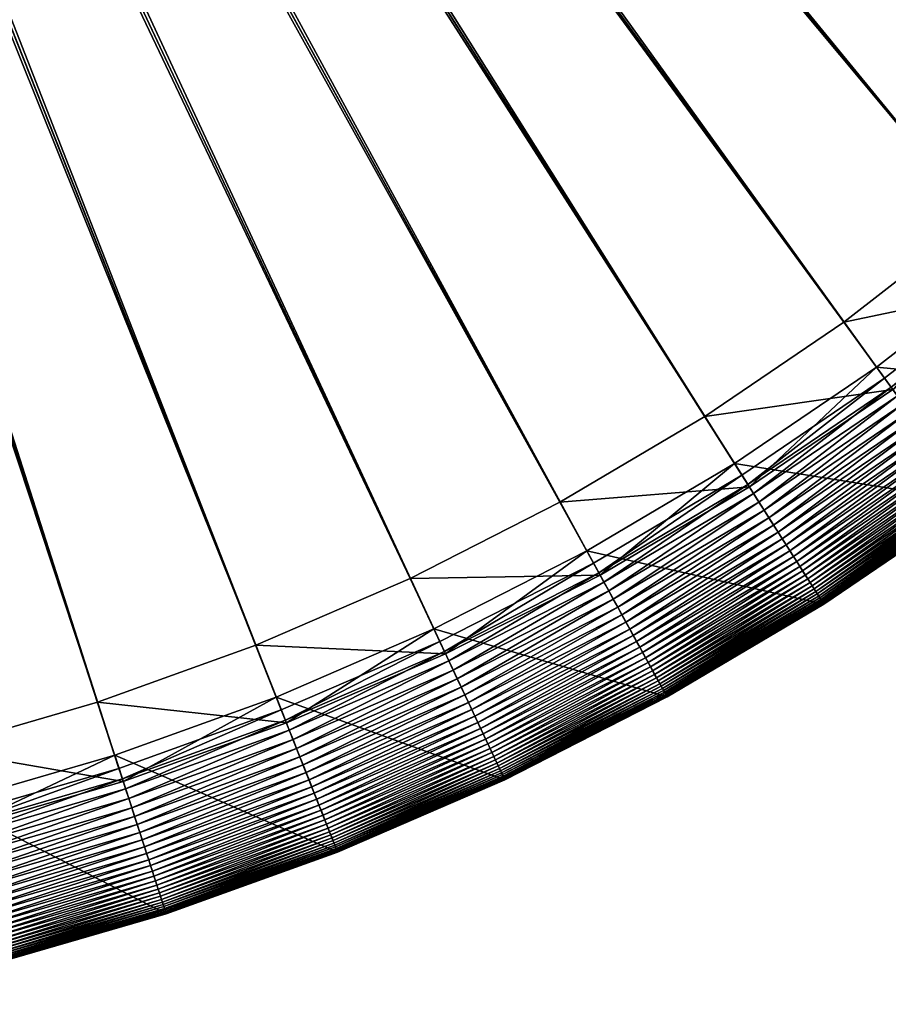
# Model space of a CAD drawing. Header units: millimetres. Extents: x -6 to 6, y -6 to 6.
# Tile 43 of 256: x 1.6 to 3.4, y -5.9 to -3.9. Entities that reach past the tile are written whole.
import ezdxf

# ---------------------------------------------------------------- set-up
doc = ezdxf.new("R2010")
doc.units = ezdxf.units.MM
doc.layers.get('0').update_dxf_attribs({"true_color": 0x5890e1})

msp = doc.modelspace()

# ---------------------------------------------------------------- meshes
at = {"color": 206, "true_color": 0x6c0888}
mesh = msp.add_polyface(dxfattribs=at)
corners = [(0.0961, -0.3743, 34.1561), (1.7134, -5.2733, 34.1273), (0.1194, -0.3675, 34.1561), (1.7579, -5.4102, 33.4988), (0.1194, -0.3675, 33.4988), (0.1423, -0.3593, 33.4988), (2.0411, -5.1553, 34.1273), (0.1423, -0.3593, 34.1561), (2.0941, -5.2891, 33.4988), (0.1645, -0.3497, 33.4988), (2.3608, -5.017, 34.1273), (0.1645, -0.3497, 34.1561), (2.4221, -5.1472, 33.4988), (0.1862, -0.3386, 33.4988), (2.6712, -4.8589, 34.1273), (0.1862, -0.3386, 34.1561), (2.7405, -4.985, 33.4988), (0.2071, -0.3263, 33.4988), (2.971, -4.6816, 34.1273), (0.2071, -0.3263, 34.1561), (3.0481, -4.803, 33.4988), (0.2271, -0.3126, 33.4988), (3.2591, -4.4858, 34.1273), (0.2271, -0.3126, 34.1561), (3.3437, -4.6022, 33.4988), (0.2463, -0.2978, 33.4988), (3.5343, -4.2723, 34.1273), (0.2463, -0.2978, 34.1561), (3.626, -4.3831, 33.4988), (0.2645, -0.2817, 33.4988), (3.7956, -4.0419, 34.1273), (0.2645, -0.2817, 34.1561), (3.8941, -4.1468, 33.4988), (0.2817, -0.2645, 33.4988), (4.0419, -3.7956, 34.1273), (0.2817, -0.2645, 34.1561), (4.1468, -3.8941, 33.4988), (0.2978, -0.2463, 33.4988), (4.2723, -3.5343, 34.1273), (0.2978, -0.2463, 34.1561), (4.3831, -3.626, 33.4988), (0.3126, -0.2271, 33.4988), (4.4858, -3.2591, 34.1273), (0.3126, -0.2271, 34.1561), (4.6022, -3.3437, 33.4988), (0.3263, -0.2071, 33.4988), (4.803, -3.0481, 33.4988), (4.6816, -2.971, 34.1273), (0.3263, -0.2071, 34.1561), (0.3386, -0.1862, 33.4988), (4.985, -2.7405, 33.4988), (4.8589, -2.6712, 34.1273), (0.3386, -0.1862, 34.1561), (0.3497, -0.1645, 33.4988), (5.1472, -2.4221, 33.4988), (5.017, -2.3608, 34.1273), (0.3497, -0.1645, 34.1561), (0.3593, -0.1423, 33.4988), (5.2891, -2.0941, 33.4988), (5.1553, -2.0411, 34.1273), (0.3593, -0.1423, 34.1561), (0.3675, -0.1194, 33.4988), (5.4102, -1.7579, 33.4988), (5.2733, -1.7134, 34.1273), (0.3675, -0.1194, 34.1561), (0.3743, -0.0961, 33.4988), (5.5099, -1.4147, 33.4988), (5.3705, -1.3789, 34.1273), (0.3743, -0.0961, 34.1561), (0.3796, -0.0724, 33.4988), (5.5878, -1.0659, 33.4988), (5.4465, -1.039, 34.1273), (0.3796, -0.0724, 34.1561), (0.3834, -0.0484, 33.4988), (5.6437, -0.713, 33.4988), (5.501, -0.6949, 34.1273), (0.3834, -0.0484, 34.1561), (0.3857, -0.0243, 33.4988), (5.5338, -0.3482, 34.1273), (0.3857, -0.0243, 34.1561), (5.6774, -0.3572, 33.4988), (0.3864, 0, 33.4988), (5.5447, 0, 34.1273), (0.3864, 0, 34.1561)]
mesh.append_faces([[corners[k] for k in face] for face in [(0, 1, 2), (2, 6, 7), (7, 10, 11), (11, 14, 15), (15, 18, 19), (19, 22, 23), (23, 26, 27), (27, 30, 31), (31, 34, 35), (35, 38, 39), (39, 42, 43), (44, 45, 46), (43, 47, 48), (46, 49, 50), (48, 51, 52), (50, 53, 54), (52, 55, 56), (54, 57, 58), (56, 59, 60), (58, 61, 62), (60, 63, 64), (62, 65, 66), (64, 67, 68), (66, 69, 70), (68, 71, 72), (70, 73, 74), (72, 75, 76), (76, 78, 79), (79, 82, 83)]], dxfattribs={"vtx0": -1, "color": 206})
mesh.append_faces([[corners[k] for k in face] for face in [(3, 4, 5), (8, 5, 9), (12, 9, 13), (16, 13, 17), (20, 17, 21), (24, 21, 25), (28, 25, 29), (32, 29, 33), (36, 33, 37), (40, 37, 41), (39, 38, 42), (44, 41, 45), (43, 42, 47), (46, 45, 49), (48, 47, 51), (50, 49, 53), (52, 51, 55), (54, 53, 57), (56, 55, 59), (58, 57, 61), (60, 59, 63), (62, 61, 65), (64, 63, 67), (66, 65, 69), (68, 67, 71), (70, 69, 73), (72, 71, 75), (74, 73, 77), (76, 75, 78), (80, 77, 81), (79, 78, 82)]], dxfattribs={"vtx2": -1, "color": 206})
mesh = msp.add_polyface(dxfattribs=at)
corners = [(0, -5.6886, 33.4988), (0.0243, -0.3857, 33.4988), (0.3572, -5.6774, 33.4988), (0, -0.3864, 34.1561), (0, -5.5447, 34.1273), (0.3482, -5.5338, 34.1273), (0.0484, -0.3834, 33.4988), (0.713, -5.6437, 33.4988), (0.0243, -0.3857, 34.1561), (0.6949, -5.501, 34.1273), (0.0724, -0.3796, 33.4988), (1.0659, -5.5878, 33.4988), (0.0484, -0.3834, 34.1561), (1.039, -5.4465, 34.1273), (0.0961, -0.3743, 33.4988), (1.4147, -5.5099, 33.4988), (0.0724, -0.3796, 34.1561), (1.3789, -5.3705, 34.1273), (0.1194, -0.3675, 33.4988), (1.7579, -5.4102, 33.4988), (0.0961, -0.3743, 34.1561), (1.7134, -5.2733, 34.1273), (0.1423, -0.3593, 33.4988), (2.0941, -5.2891, 33.4988), (0.1194, -0.3675, 34.1561), (2.0411, -5.1553, 34.1273), (0.1645, -0.3497, 33.4988), (2.4221, -5.1472, 33.4988), (0.1423, -0.3593, 34.1561), (2.3608, -5.017, 34.1273), (0.1862, -0.3386, 33.4988), (2.7405, -4.985, 33.4988), (0.1645, -0.3497, 34.1561), (2.6712, -4.8589, 34.1273), (0.2071, -0.3263, 33.4988), (3.0481, -4.803, 33.4988), (0.1862, -0.3386, 34.1561), (2.971, -4.6816, 34.1273), (3.0833, -4.8585, 33.5034), (3.37, -4.6384, 33.5009), (3.3823, -4.6553, 33.5034), (3.0721, -4.8408, 33.5009), (3.3571, -4.6207, 33.4993), (3.0604, -4.8224, 33.4993), (3.3437, -4.6022, 33.4988), (0.2271, -0.3126, 33.4988), (0.2071, -0.3263, 34.1561), (3.2591, -4.4858, 34.1273), (3.0635, -4.8273, 34.559), (3.3606, -4.6254, 34.559), (3.3268, -4.5789, 35.8425), (3.4816, -4.792, 33.5862), (3.4751, -4.7831, 33.5751), (3.7686, -4.5554, 33.5751), (3.4681, -4.7734, 33.5647), (3.761, -4.5463, 33.5647), (3.4606, -4.7632, 33.5548), (3.7529, -4.5365, 33.5548), (3.4527, -4.7522, 33.5457), (3.7443, -4.526, 33.5457), (3.4442, -4.7406, 33.5372), (3.7351, -4.5149, 33.5372), (3.4352, -4.7282, 33.5295), (3.7253, -4.5032, 33.5295), (3.4257, -4.7151, 33.5226), (3.715, -4.4907, 33.5226), (3.4157, -4.7013, 33.5165), (3.7042, -4.4776, 33.5165), (3.4051, -4.6867, 33.5112), (3.6927, -4.4637, 33.5112), (3.394, -4.6714, 33.5068), (3.6806, -4.4491, 33.5068), (3.6679, -4.4337, 33.5034), (3.6546, -4.4176, 33.5009), (3.6406, -4.4008, 33.4993), (3.626, -4.3831, 33.4988), (0.2463, -0.2978, 33.4988), (0.2271, -0.3126, 34.1561), (3.5343, -4.2723, 34.1273), (3.6444, -4.4053, 34.559), (3.6077, -4.361, 35.8425), (3.5297, -4.8582, 36.1041), (3.8278, -4.627, 36.1041), (0.2645, -0.2817, 33.4988), (3.8941, -4.1468, 33.4988), (0.2463, -0.2978, 34.1561), (3.7956, -4.0419, 34.1273), (0.2817, -0.2645, 33.4988), (4.1468, -3.8941, 33.4988), (0.2645, -0.2817, 34.1561), (4.0419, -3.7956, 34.1273), (0.2978, -0.2463, 33.4988), (4.3831, -3.626, 33.4988), (0.2817, -0.2645, 34.1561), (4.2723, -3.5343, 34.1273), (0.3126, -0.2271, 33.4988), (4.6022, -3.3437, 33.4988)]
mesh.append_faces([[corners[k] for k in face] for face in [(0, 1, 2), (2, 6, 7), (7, 10, 11), (11, 14, 15), (15, 18, 19), (19, 22, 23), (23, 26, 27), (27, 30, 31), (31, 34, 35), (38, 39, 40), (41, 42, 39), (43, 44, 42), (35, 45, 44), (37, 49, 47), (48, 50, 49), (70, 72, 71), (40, 73, 72), (39, 74, 73), (42, 75, 74), (44, 76, 75), (47, 79, 78), (49, 80, 79), (50, 82, 80), (75, 83, 84), (84, 87, 88), (88, 91, 92), (92, 95, 96)]], dxfattribs={"vtx0": -1, "color": 206})
mesh.append_faces([[corners[k] for k in face] for face in [(3, 4, 5), (8, 5, 9), (12, 9, 13), (16, 13, 17), (20, 17, 21), (24, 21, 25), (28, 25, 29), (32, 29, 33), (36, 33, 37), (46, 37, 47), (37, 48, 49), (51, 52, 53), (52, 54, 55), (54, 56, 57), (56, 58, 59), (58, 60, 61), (60, 62, 63), (62, 64, 65), (64, 66, 67), (66, 68, 69), (68, 70, 71), (70, 40, 72), (40, 39, 73), (39, 42, 74), (42, 44, 75), (77, 47, 78), (47, 49, 79), (49, 50, 80), (50, 81, 82), (85, 78, 86), (89, 86, 90), (93, 90, 94)]], dxfattribs={"vtx2": -1, "color": 206})
mesh = msp.add_polyface(dxfattribs=at)
corners = [(3.2177, -5.0703, 36.1041), (3.2177, -5.0703, 33.8363), (3.5297, -4.8582, 33.8363), (3.5297, -4.8582, 36.1041), (3.2177, -5.0703, 33.8199), (3.5297, -4.8582, 33.8199), (3.2174, -5.0698, 33.8036), (3.5294, -4.8578, 33.8036), (3.2168, -5.0689, 33.7873), (3.5287, -4.8569, 33.7873), (3.2159, -5.0675, 33.7711), (3.5278, -4.8556, 33.7711), (3.2148, -5.0657, 33.7551), (3.5265, -4.8538, 33.7551), (3.2133, -5.0633, 33.7392), (3.5249, -4.8516, 33.7392), (3.2115, -5.0605, 33.7236), (3.5229, -4.8489, 33.7236), (3.2094, -5.0572, 33.7082), (3.5206, -4.8457, 33.7082), (3.2069, -5.0533, 33.6931), (3.5179, -4.8419, 33.6931), (3.2041, -5.0488, 33.6783), (3.5148, -4.8377, 33.6783), (3.2009, -5.0438, 33.6638), (3.5113, -4.8329, 33.6638), (3.1974, -5.0382, 33.6498), (3.5074, -4.8275, 33.6498), (3.1935, -5.0321, 33.6361), (3.5031, -4.8216, 33.6361), (3.4984, -4.8151, 33.6229), (3.1891, -5.0253, 33.6229), (3.4932, -4.808, 33.6101), (3.1845, -5.0179, 33.6101), (3.4877, -4.8003, 33.5979), (3.1794, -5.0099, 33.5979), (3.4816, -4.792, 33.5862), (3.1738, -5.0012, 33.5862), (3.4751, -4.7831, 33.5751), (3.1679, -4.9918, 33.5751), (3.4681, -4.7734, 33.5647), (3.1615, -4.9818, 33.5647), (3.4606, -4.7632, 33.5548), (3.1547, -4.9711, 33.5548), (3.4527, -4.7522, 33.5457), (3.1475, -4.9596, 33.5457), (3.4442, -4.7406, 33.5372), (3.1398, -4.9475, 33.5372), (3.4352, -4.7282, 33.5295), (3.1316, -4.9346, 33.5295), (3.4257, -4.7151, 33.5226), (3.1229, -4.9209, 33.5226), (3.4157, -4.7013, 33.5165), (3.1138, -4.9065, 33.5165), (3.4051, -4.6867, 33.5112), (3.1041, -4.8913, 33.5112), (3.394, -4.6714, 33.5068), (3.8278, -4.627, 33.8363), (3.8278, -4.627, 33.8199), (3.8274, -4.6266, 33.8036), (3.8268, -4.6257, 33.7873), (3.8257, -4.6245, 33.7711), (3.8243, -4.6228, 33.7551), (3.8226, -4.6207, 33.7392), (3.8204, -4.6181, 33.7236), (3.8179, -4.615, 33.7082), (3.815, -4.6115, 33.6931), (3.8116, -4.6074, 33.6783), (3.8078, -4.6029, 33.6638), (3.8036, -4.5978, 33.6498), (3.799, -4.5921, 33.6361), (3.7938, -4.586, 33.6229), (3.7883, -4.5792, 33.6101), (3.7822, -4.5719, 33.5979), (3.7756, -4.564, 33.5862)]
mesh.append_faces([[corners[k] for k in face] for face in [(0, 2, 3), (1, 5, 2), (4, 7, 5), (6, 9, 7), (8, 11, 9), (10, 13, 11), (12, 15, 13), (14, 17, 15), (16, 19, 17), (18, 21, 19), (20, 23, 21), (22, 25, 23), (24, 27, 25), (26, 29, 27), (28, 30, 29), (31, 32, 30), (33, 34, 32), (35, 36, 34), (37, 38, 36), (39, 40, 38), (41, 42, 40), (43, 44, 42), (45, 46, 44), (47, 48, 46), (49, 50, 48), (51, 52, 50), (53, 54, 52), (55, 56, 54)]], dxfattribs={"vtx0": -1, "color": 206})
mesh.append_faces([[corners[k] for k in face] for face in [(0, 1, 2), (1, 4, 5), (4, 6, 7), (6, 8, 9), (8, 10, 11), (10, 12, 13), (12, 14, 15), (14, 16, 17), (16, 18, 19), (18, 20, 21), (20, 22, 23), (22, 24, 25), (24, 26, 27), (26, 28, 29), (3, 2, 57), (2, 5, 58), (5, 7, 59), (7, 9, 60), (9, 11, 61), (11, 13, 62), (13, 15, 63), (15, 17, 64), (17, 19, 65), (19, 21, 66), (21, 23, 67), (23, 25, 68), (25, 27, 69), (27, 29, 70), (29, 30, 71), (30, 32, 72), (32, 34, 73), (34, 36, 74)]], dxfattribs={"vtx2": -1, "color": 206})
mesh = msp.add_polyface(dxfattribs=at)
corners = [(2.893, -5.2623, 36.1041), (2.893, -5.2623, 33.8363), (3.2177, -5.0703, 33.8363), (3.2177, -5.0703, 36.1041), (2.893, -5.2623, 33.8199), (3.2177, -5.0703, 33.8199), (2.8927, -5.2618, 33.8036), (3.2174, -5.0698, 33.8036), (2.8922, -5.2609, 33.7873), (3.2168, -5.0689, 33.7873), (2.8914, -5.2595, 33.7711), (3.2159, -5.0675, 33.7711), (2.8904, -5.2575, 33.7551), (3.2148, -5.0657, 33.7551), (2.889, -5.2551, 33.7392), (3.2133, -5.0633, 33.7392), (2.8874, -5.2522, 33.7236), (3.2115, -5.0605, 33.7236), (2.8855, -5.2487, 33.7082), (3.2094, -5.0572, 33.7082), (3.2069, -5.0533, 33.6931), (2.8833, -5.2447, 33.6931), (3.2041, -5.0488, 33.6783), (2.8807, -5.24, 33.6783), (3.2009, -5.0438, 33.6638), (2.8779, -5.2349, 33.6638), (3.1974, -5.0382, 33.6498), (2.8747, -5.2291, 33.6498), (3.1935, -5.0321, 33.6361), (2.8712, -5.2227, 33.6361), (3.1891, -5.0253, 33.6229), (2.8673, -5.2156, 33.6229), (3.1845, -5.0179, 33.6101), (2.8631, -5.2079, 33.6101), (3.1794, -5.0099, 33.5979), (2.8585, -5.1996, 33.5979), (3.1738, -5.0012, 33.5862), (2.8536, -5.1906, 33.5862), (3.1679, -4.9918, 33.5751), (2.8482, -5.1809, 33.5751), (3.1615, -4.9818, 33.5647), (2.8425, -5.1705, 33.5647), (3.1547, -4.9711, 33.5548), (2.8364, -5.1593, 33.5548), (3.1475, -4.9596, 33.5457), (2.8298, -5.1475, 33.5457), (3.1398, -4.9475, 33.5372), (2.8229, -5.1349, 33.5372), (3.1316, -4.9346, 33.5295), (2.8156, -5.1215, 33.5295), (3.1229, -4.9209, 33.5226), (2.8078, -5.1073, 33.5226), (3.1138, -4.9065, 33.5165), (2.7995, -5.0923, 33.5165), (3.1041, -4.8913, 33.5112), (2.7909, -5.0766, 33.5112), (3.094, -4.8753, 33.5068), (3.4984, -4.8151, 33.6229), (3.4932, -4.808, 33.6101), (3.4877, -4.8003, 33.5979), (3.4816, -4.792, 33.5862), (3.4751, -4.7831, 33.5751), (3.4681, -4.7734, 33.5647), (3.4606, -4.7632, 33.5548), (3.4527, -4.7522, 33.5457), (3.4442, -4.7406, 33.5372), (3.4352, -4.7282, 33.5295), (3.4257, -4.7151, 33.5226), (3.4157, -4.7013, 33.5165), (3.4051, -4.6867, 33.5112), (3.394, -4.6714, 33.5068), (3.0833, -4.8585, 33.5034), (3.3823, -4.6553, 33.5034), (3.0721, -4.8408, 33.5009), (3.37, -4.6384, 33.5009), (3.0604, -4.8224, 33.4993), (3.3571, -4.6207, 33.4993), (3.0481, -4.803, 33.4988), (3.3437, -4.6022, 33.4988), (3.0635, -4.8273, 34.559), (3.0327, -4.7787, 35.8425), (3.3268, -4.5789, 35.8425), (3.5297, -4.8582, 36.1041)]
mesh.append_faces([[corners[k] for k in face] for face in [(0, 2, 3), (1, 5, 2), (4, 7, 5), (6, 9, 7), (8, 11, 9), (10, 13, 11), (12, 15, 13), (14, 17, 15), (16, 19, 17), (18, 20, 19), (21, 22, 20), (23, 24, 22), (25, 26, 24), (27, 28, 26), (29, 30, 28), (31, 32, 30), (33, 34, 32), (35, 36, 34), (37, 38, 36), (39, 40, 38), (41, 42, 40), (43, 44, 42), (45, 46, 44), (47, 48, 46), (49, 50, 48), (51, 52, 50), (53, 54, 52), (55, 56, 54), (56, 72, 70), (80, 82, 81)]], dxfattribs={"vtx0": -1, "color": 206})
mesh.append_faces([[corners[k] for k in face] for face in [(0, 1, 2), (1, 4, 5), (4, 6, 7), (6, 8, 9), (8, 10, 11), (10, 12, 13), (12, 14, 15), (14, 16, 17), (16, 18, 19), (28, 30, 57), (30, 32, 58), (32, 34, 59), (34, 36, 60), (36, 38, 61), (38, 40, 62), (40, 42, 63), (42, 44, 64), (44, 46, 65), (46, 48, 66), (48, 50, 67), (50, 52, 68), (52, 54, 69), (54, 56, 70), (56, 71, 72), (71, 73, 74), (73, 75, 76), (75, 77, 78), (79, 80, 81), (80, 3, 82)]], dxfattribs={"vtx2": -1, "color": 206})
mesh = msp.add_polyface(dxfattribs=at)
corners = [(2.5569, -5.4336, 36.1041), (2.893, -5.2623, 33.8363), (2.893, -5.2623, 36.1041), (2.5569, -5.4336, 33.8363), (2.893, -5.2623, 33.8199), (2.5568, -5.4336, 33.8199), (2.8927, -5.2618, 33.8036), (2.5566, -5.4331, 33.8036), (2.8922, -5.2609, 33.7873), (2.5561, -5.4321, 33.7873), (2.8914, -5.2595, 33.7711), (2.5555, -5.4306, 33.7711), (2.8904, -5.2575, 33.7551), (2.5545, -5.4287, 33.7551), (2.889, -5.2551, 33.7392), (2.5534, -5.4262, 33.7392), (2.8874, -5.2522, 33.7236), (2.5519, -5.4231, 33.7236), (2.8855, -5.2487, 33.7082), (2.5502, -5.4195, 33.7082), (2.8833, -5.2447, 33.6931), (2.5483, -5.4153, 33.6931), (2.8807, -5.24, 33.6783), (2.546, -5.4106, 33.6783), (2.8779, -5.2349, 33.6638), (2.5435, -5.4052, 33.6638), (2.8747, -5.2291, 33.6498), (2.5407, -5.3993, 33.6498), (2.8712, -5.2227, 33.6361), (2.5376, -5.3926, 33.6361), (2.8673, -5.2156, 33.6229), (2.5342, -5.3854, 33.6229), (2.8631, -5.2079, 33.6101), (2.5304, -5.3774, 33.6101), (2.8585, -5.1996, 33.5979), (2.5264, -5.3688, 33.5979), (2.8536, -5.1906, 33.5862), (2.522, -5.3595, 33.5862), (2.8482, -5.1809, 33.5751), (2.5173, -5.3495, 33.5751), (2.8425, -5.1705, 33.5647), (2.5122, -5.3388, 33.5647), (2.8364, -5.1593, 33.5548), (2.5068, -5.3273, 33.5548), (2.8298, -5.1475, 33.5457), (2.5011, -5.315, 33.5457), (2.8229, -5.1349, 33.5372), (2.4949, -5.302, 33.5372), (2.8156, -5.1215, 33.5295), (2.4884, -5.2882, 33.5295), (2.8078, -5.1073, 33.5226), (2.4815, -5.2735, 33.5226), (2.7995, -5.0923, 33.5165), (3.2069, -5.0533, 33.6931), (3.2041, -5.0488, 33.6783), (3.2009, -5.0438, 33.6638), (3.1974, -5.0382, 33.6498), (3.1935, -5.0321, 33.6361), (3.1891, -5.0253, 33.6229), (3.1845, -5.0179, 33.6101), (3.1794, -5.0099, 33.5979), (3.1738, -5.0012, 33.5862), (3.1679, -4.9918, 33.5751), (3.1615, -4.9818, 33.5647), (3.1547, -4.9711, 33.5548), (3.1475, -4.9596, 33.5457), (3.1398, -4.9475, 33.5372), (3.1316, -4.9346, 33.5295), (3.1229, -4.9209, 33.5226), (3.1138, -4.9065, 33.5165), (2.7909, -5.0766, 33.5112), (3.1041, -4.8913, 33.5112), (2.7817, -5.06, 33.5068), (3.094, -4.8753, 33.5068), (2.7721, -5.0425, 33.5034), (3.0833, -4.8585, 33.5034), (2.7621, -5.0242, 33.5009), (3.0721, -4.8408, 33.5009), (2.7515, -5.005, 33.4993), (3.0604, -4.8224, 33.4993), (2.7405, -4.985, 33.4988), (3.0481, -4.803, 33.4988), (2.6712, -4.8589, 34.1273), (2.7544, -5.0102, 34.559), (3.0635, -4.8273, 34.559), (2.971, -4.6816, 34.1273), (2.7266, -4.9597, 35.8425), (3.0327, -4.7787, 35.8425), (3.2177, -5.0703, 36.1041)]
mesh.append_faces([[corners[k] for k in face] for face in [(0, 1, 2), (3, 4, 1), (5, 6, 4), (7, 8, 6), (9, 10, 8), (11, 12, 10), (13, 14, 12), (15, 16, 14), (17, 18, 16), (19, 20, 18), (21, 22, 20), (23, 24, 22), (25, 26, 24), (27, 28, 26), (29, 30, 28), (31, 32, 30), (33, 34, 32), (35, 36, 34), (37, 38, 36), (39, 40, 38), (41, 42, 40), (43, 44, 42), (45, 46, 44), (47, 48, 46), (49, 50, 48), (51, 52, 50), (72, 75, 73), (74, 77, 75), (76, 79, 77), (78, 81, 79), (82, 84, 85), (83, 87, 84), (86, 88, 87)]], dxfattribs={"vtx0": -1, "color": 206})
mesh.append_faces([[corners[k] for k in face] for face in [(18, 20, 53), (20, 22, 54), (22, 24, 55), (24, 26, 56), (26, 28, 57), (28, 30, 58), (30, 32, 59), (32, 34, 60), (34, 36, 61), (36, 38, 62), (38, 40, 63), (40, 42, 64), (42, 44, 65), (44, 46, 66), (46, 48, 67), (48, 50, 68), (50, 52, 69), (52, 70, 71), (70, 72, 73), (72, 74, 75), (74, 76, 77), (76, 78, 79), (78, 80, 81), (82, 83, 84), (83, 86, 87), (86, 2, 88)]], dxfattribs={"vtx2": -1, "color": 206})
mesh = msp.add_polyface(dxfattribs=at)
corners = [(1.7649, -5.432, 33.4993), (2.0941, -5.2891, 33.4988), (2.1025, -5.3104, 33.4993), (1.7134, -5.2733, 34.1273), (1.7668, -5.4375, 34.559), (2.1047, -5.3159, 34.559), (2.0411, -5.1553, 34.1273), (2.0835, -5.2624, 35.8425), (2.1624, -5.4616, 33.5457), (2.4949, -5.302, 33.5372), (2.5011, -5.315, 33.5457), (2.1571, -5.4482, 33.5372), (2.4884, -5.2882, 33.5295), (2.1515, -5.434, 33.5295), (2.4815, -5.2735, 33.5226), (2.1455, -5.4189, 33.5226), (2.4743, -5.2581, 33.5165), (2.1392, -5.4031, 33.5165), (2.1326, -5.3863, 33.5112), (2.4666, -5.2418, 33.5112), (2.1256, -5.3687, 33.5068), (2.4585, -5.2246, 33.5068), (2.1183, -5.3502, 33.5034), (2.45, -5.2066, 33.5034), (2.1106, -5.3308, 33.5009), (2.4412, -5.1877, 33.5009), (2.4318, -5.1679, 33.4993), (2.4221, -5.1472, 33.4988), (2.4343, -5.1732, 34.559), (2.3608, -5.017, 34.1273), (2.4098, -5.1212, 35.8425), (2.5569, -5.4336, 36.1041), (2.5483, -5.4153, 33.6931), (2.546, -5.4106, 33.6783), (2.8807, -5.24, 33.6783), (2.5435, -5.4052, 33.6638), (2.8779, -5.2349, 33.6638), (2.5407, -5.3993, 33.6498), (2.8747, -5.2291, 33.6498), (2.5376, -5.3926, 33.6361), (2.8712, -5.2227, 33.6361), (2.5342, -5.3854, 33.6229), (2.8673, -5.2156, 33.6229), (2.5304, -5.3774, 33.6101), (2.8631, -5.2079, 33.6101), (2.5264, -5.3688, 33.5979), (2.8585, -5.1996, 33.5979), (2.522, -5.3595, 33.5862), (2.8536, -5.1906, 33.5862), (2.5173, -5.3495, 33.5751), (2.8482, -5.1809, 33.5751), (2.5122, -5.3388, 33.5647), (2.8425, -5.1705, 33.5647), (2.5068, -5.3273, 33.5548), (2.8364, -5.1593, 33.5548), (2.8298, -5.1475, 33.5457), (2.8229, -5.1349, 33.5372), (2.8156, -5.1215, 33.5295), (2.8078, -5.1073, 33.5226), (2.7995, -5.0923, 33.5165), (2.7909, -5.0766, 33.5112), (2.7817, -5.06, 33.5068), (2.7721, -5.0425, 33.5034), (2.7621, -5.0242, 33.5009), (2.7515, -5.005, 33.4993), (2.7405, -4.985, 33.4988), (2.7544, -5.0102, 34.559), (2.6712, -4.8589, 34.1273), (2.7266, -4.9597, 35.8425), (2.893, -5.2623, 36.1041)]
mesh.append_faces([[corners[k] for k in face] for face in [(0, 1, 2), (3, 5, 6), (4, 7, 5), (8, 9, 10), (11, 12, 9), (13, 14, 12), (15, 16, 14), (17, 19, 16), (18, 21, 19), (20, 23, 21), (22, 25, 23), (24, 26, 25), (2, 27, 26), (6, 28, 29), (5, 30, 28), (7, 31, 30), (16, 60, 59), (19, 61, 60), (21, 62, 61), (23, 63, 62), (25, 64, 63), (26, 65, 64), (29, 66, 67), (28, 68, 66), (30, 69, 68)]], dxfattribs={"vtx0": -1, "color": 206})
mesh.append_faces([[corners[k] for k in face] for face in [(3, 4, 5), (17, 18, 19), (18, 20, 21), (20, 22, 23), (22, 24, 25), (24, 2, 26), (2, 1, 27), (6, 5, 28), (5, 7, 30), (32, 33, 34), (33, 35, 36), (35, 37, 38), (37, 39, 40), (39, 41, 42), (41, 43, 44), (43, 45, 46), (45, 47, 48), (47, 49, 50), (49, 51, 52), (51, 53, 54), (53, 10, 55), (10, 9, 56), (9, 12, 57), (12, 14, 58), (14, 16, 59), (16, 19, 60), (19, 21, 61), (21, 23, 62), (23, 25, 63), (25, 26, 64), (26, 27, 65), (29, 28, 66), (28, 30, 68), (30, 31, 69)]], dxfattribs={"vtx2": -1, "color": 206})
mesh = msp.add_polyface(dxfattribs=at)
corners = [(1.8557, -5.7112, 36.1041), (2.2106, -5.5834, 33.8363), (2.2106, -5.5834, 36.1041), (2.5569, -5.4336, 33.8363), (2.5569, -5.4336, 36.1041), (2.2106, -5.5834, 33.8199), (2.5568, -5.4336, 33.8199), (2.2104, -5.5829, 33.8036), (2.5566, -5.4331, 33.8036), (2.21, -5.5819, 33.7873), (2.5561, -5.4321, 33.7873), (2.2094, -5.5804, 33.7711), (2.5555, -5.4306, 33.7711), (2.2086, -5.5783, 33.7551), (2.5545, -5.4287, 33.7551), (2.2076, -5.5758, 33.7392), (2.5534, -5.4262, 33.7392), (2.2064, -5.5726, 33.7236), (2.5519, -5.4231, 33.7236), (2.2049, -5.569, 33.7082), (2.5502, -5.4195, 33.7082), (2.2032, -5.5647, 33.6931), (2.5483, -5.4153, 33.6931), (2.2013, -5.5598, 33.6783), (2.546, -5.4106, 33.6783), (2.1991, -5.5543, 33.6638), (2.5435, -5.4052, 33.6638), (2.1967, -5.5481, 33.6498), (2.5407, -5.3993, 33.6498), (2.194, -5.5413, 33.6361), (2.5376, -5.3926, 33.6361), (2.191, -5.5339, 33.6229), (2.5342, -5.3854, 33.6229), (2.1878, -5.5257, 33.6101), (2.5304, -5.3774, 33.6101), (2.1843, -5.5169, 33.5979), (2.5264, -5.3688, 33.5979), (2.1805, -5.5073, 33.5862), (2.522, -5.3595, 33.5862), (2.1764, -5.497, 33.5751), (2.5173, -5.3495, 33.5751), (2.172, -5.486, 33.5647), (2.5122, -5.3388, 33.5647), (2.1674, -5.4742, 33.5548), (2.5068, -5.3273, 33.5548), (2.1624, -5.4616, 33.5457), (2.5011, -5.315, 33.5457), (2.1571, -5.4482, 33.5372), (2.4949, -5.302, 33.5372), (2.1515, -5.434, 33.5295), (2.4884, -5.2882, 33.5295), (2.1455, -5.4189, 33.5226), (2.4815, -5.2735, 33.5226), (2.1392, -5.4031, 33.5165), (2.4743, -5.2581, 33.5165), (2.0835, -5.2624, 35.8425), (2.893, -5.2623, 33.8363), (2.893, -5.2623, 33.8199), (2.8927, -5.2618, 33.8036), (2.8922, -5.2609, 33.7873), (2.8914, -5.2595, 33.7711), (2.8904, -5.2575, 33.7551), (2.889, -5.2551, 33.7392), (2.8874, -5.2522, 33.7236), (2.8855, -5.2487, 33.7082), (2.8833, -5.2447, 33.6931)]
mesh.append_faces([[corners[k] for k in face] for face in [(0, 1, 2), (2, 3, 4), (1, 6, 3), (5, 8, 6), (7, 10, 8), (9, 12, 10), (11, 14, 12), (13, 16, 14), (15, 18, 16), (17, 20, 18), (19, 22, 20), (21, 24, 22), (23, 26, 24), (25, 28, 26), (27, 30, 28), (29, 32, 30), (31, 34, 32), (33, 36, 34), (35, 38, 36), (37, 40, 38), (39, 42, 40), (41, 44, 42), (43, 46, 44)]], dxfattribs={"vtx0": -1, "color": 206})
mesh.append_faces([[corners[k] for k in face] for face in [(2, 1, 3), (1, 5, 6), (5, 7, 8), (7, 9, 10), (9, 11, 12), (11, 13, 14), (13, 15, 16), (15, 17, 18), (17, 19, 20), (19, 21, 22), (21, 23, 24), (23, 25, 26), (25, 27, 28), (27, 29, 30), (29, 31, 32), (31, 33, 34), (33, 35, 36), (35, 37, 38), (37, 39, 40), (39, 41, 42), (41, 43, 44), (43, 45, 46), (45, 47, 48), (47, 49, 50), (49, 51, 52), (51, 53, 54), (55, 2, 4), (4, 3, 56), (3, 6, 57), (6, 8, 58), (8, 10, 59), (10, 12, 60), (12, 14, 61), (14, 16, 62), (16, 18, 63), (18, 20, 64), (20, 22, 65)]], dxfattribs={"vtx2": -1, "color": 206})
mesh = msp.add_polyface(dxfattribs=at)
corners = [(1.4934, -5.8165, 36.1041), (1.4934, -5.8165, 33.8363), (1.8557, -5.7112, 33.8363), (1.8557, -5.7112, 36.1041), (1.4934, -5.8164, 33.8199), (1.8557, -5.7112, 33.8199), (1.4933, -5.8159, 33.8036), (1.8555, -5.7107, 33.8036), (1.493, -5.8149, 33.7873), (1.8552, -5.7096, 33.7873), (1.4926, -5.8133, 33.7711), (1.8547, -5.7081, 33.7711), (1.4921, -5.8112, 33.7551), (1.854, -5.706, 33.7551), (1.4914, -5.8085, 33.7392), (1.8531, -5.7034, 33.7392), (1.4905, -5.8052, 33.7236), (1.8521, -5.7002, 33.7236), (1.4895, -5.8014, 33.7082), (1.8509, -5.6964, 33.7082), (1.4884, -5.7969, 33.6931), (1.8495, -5.692, 33.6931), (1.4871, -5.7918, 33.6783), (1.8478, -5.687, 33.6783), (1.4856, -5.7861, 33.6638), (1.846, -5.6814, 33.6638), (1.484, -5.7797, 33.6498), (1.844, -5.6751, 33.6498), (1.4822, -5.7726, 33.6361), (1.8417, -5.6682, 33.6361), (1.4802, -5.7648, 33.6229), (1.8392, -5.6605, 33.6229), (1.478, -5.7564, 33.6101), (1.8365, -5.6522, 33.6101), (1.4756, -5.7471, 33.5979), (1.8336, -5.6431, 33.5979), (1.4731, -5.7372, 33.5862), (1.8304, -5.6334, 33.5862), (1.4703, -5.7264, 33.5751), (1.827, -5.6228, 33.5751), (1.8233, -5.6115, 33.5647), (1.4673, -5.7149, 33.5647), (1.8194, -5.5994, 33.5548), (1.4642, -5.7026, 33.5548), (1.8152, -5.5866, 33.5457), (1.4608, -5.6895, 33.5457), (1.8107, -5.5729, 33.5372), (1.4572, -5.6756, 33.5372), (1.806, -5.5583, 33.5295), (1.4534, -5.6608, 33.5295), (1.801, -5.543, 33.5226), (1.4494, -5.6451, 33.5226), (1.7957, -5.5267, 33.5165), (1.4452, -5.6286, 33.5165), (1.7902, -5.5096, 33.5112), (1.4407, -5.6111, 33.5112), (1.7843, -5.4916, 33.5068), (1.436, -5.5928, 33.5068), (1.7782, -5.4726, 33.5034), (1.431, -5.5735, 33.5034), (1.7717, -5.4528, 33.5009), (1.4258, -5.5533, 33.5009), (1.7649, -5.432, 33.4993), (1.4204, -5.5321, 33.4993), (1.7579, -5.4102, 33.4988), (1.3789, -5.3705, 34.1273), (1.7668, -5.4375, 34.559), (1.7134, -5.2733, 34.1273), (1.4219, -5.5377, 34.559), (1.749, -5.3828, 35.8425), (1.4075, -5.482, 35.8425), (2.1256, -5.3687, 33.5068), (2.1183, -5.3502, 33.5034), (2.1106, -5.3308, 33.5009), (2.1025, -5.3104, 33.4993), (2.0941, -5.2891, 33.4988), (2.0835, -5.2624, 35.8425)]
mesh.append_faces([[corners[k] for k in face] for face in [(0, 2, 3), (1, 5, 2), (4, 7, 5), (6, 9, 7), (8, 11, 9), (10, 13, 11), (12, 15, 13), (14, 17, 15), (16, 19, 17), (18, 21, 19), (20, 23, 21), (22, 25, 23), (24, 27, 25), (26, 29, 27), (28, 31, 29), (30, 33, 31), (32, 35, 33), (34, 37, 35), (36, 39, 37), (38, 40, 39), (41, 42, 40), (43, 44, 42), (45, 46, 44), (47, 48, 46), (49, 50, 48), (51, 52, 50), (53, 54, 52), (55, 56, 54), (57, 58, 56), (59, 60, 58), (61, 62, 60), (63, 64, 62), (65, 66, 67), (68, 69, 66), (70, 3, 69)]], dxfattribs={"vtx0": -1, "color": 206})
mesh.append_faces([[corners[k] for k in face] for face in [(0, 1, 2), (1, 4, 5), (4, 6, 7), (6, 8, 9), (8, 10, 11), (10, 12, 13), (12, 14, 15), (14, 16, 17), (16, 18, 19), (18, 20, 21), (20, 22, 23), (22, 24, 25), (24, 26, 27), (26, 28, 29), (28, 30, 31), (30, 32, 33), (32, 34, 35), (34, 36, 37), (36, 38, 39), (54, 56, 71), (56, 58, 72), (58, 60, 73), (60, 62, 74), (62, 64, 75), (66, 69, 76)]], dxfattribs={"vtx2": -1, "color": 206})
mesh = msp.add_polyface(dxfattribs=at)
corners = [(1.8557, -5.7112, 36.1041), (1.8557, -5.7112, 33.8363), (2.2106, -5.5834, 33.8363), (1.8557, -5.7112, 33.8199), (2.2106, -5.5834, 33.8199), (1.8555, -5.7107, 33.8036), (2.2104, -5.5829, 33.8036), (1.8552, -5.7096, 33.7873), (2.21, -5.5819, 33.7873), (1.8547, -5.7081, 33.7711), (2.2094, -5.5804, 33.7711), (1.854, -5.706, 33.7551), (2.2086, -5.5783, 33.7551), (1.8531, -5.7034, 33.7392), (2.2076, -5.5758, 33.7392), (1.8521, -5.7002, 33.7236), (2.2064, -5.5726, 33.7236), (1.8509, -5.6964, 33.7082), (2.2049, -5.569, 33.7082), (1.8495, -5.692, 33.6931), (2.2032, -5.5647, 33.6931), (1.8478, -5.687, 33.6783), (2.2013, -5.5598, 33.6783), (1.846, -5.6814, 33.6638), (2.1991, -5.5543, 33.6638), (1.844, -5.6751, 33.6498), (2.1967, -5.5481, 33.6498), (1.8417, -5.6682, 33.6361), (2.194, -5.5413, 33.6361), (1.8392, -5.6605, 33.6229), (2.191, -5.5339, 33.6229), (1.8365, -5.6522, 33.6101), (2.1878, -5.5257, 33.6101), (1.8336, -5.6431, 33.5979), (2.1843, -5.5169, 33.5979), (1.8304, -5.6334, 33.5862), (2.1805, -5.5073, 33.5862), (1.827, -5.6228, 33.5751), (2.1764, -5.497, 33.5751), (1.8233, -5.6115, 33.5647), (2.172, -5.486, 33.5647), (1.8194, -5.5994, 33.5548), (2.1674, -5.4742, 33.5548), (1.8152, -5.5866, 33.5457), (2.1624, -5.4616, 33.5457), (1.8107, -5.5729, 33.5372), (2.1571, -5.4482, 33.5372), (1.806, -5.5583, 33.5295), (2.1515, -5.434, 33.5295), (1.801, -5.543, 33.5226), (2.1455, -5.4189, 33.5226), (1.7957, -5.5267, 33.5165), (2.1392, -5.4031, 33.5165), (1.7902, -5.5096, 33.5112), (2.1326, -5.3863, 33.5112), (2.1256, -5.3687, 33.5068), (1.7843, -5.4916, 33.5068), (2.1183, -5.3502, 33.5034), (1.7782, -5.4726, 33.5034), (2.1106, -5.3308, 33.5009), (1.7717, -5.4528, 33.5009), (2.1025, -5.3104, 33.4993), (1.749, -5.3828, 35.8425), (2.2106, -5.5834, 36.1041), (2.0835, -5.2624, 35.8425)]
mesh.append_faces([[corners[k] for k in face] for face in [(1, 4, 2), (3, 6, 4), (5, 8, 6), (7, 10, 8), (9, 12, 10), (11, 14, 12), (13, 16, 14), (15, 18, 16), (17, 20, 18), (19, 22, 20), (21, 24, 22), (23, 26, 24), (25, 28, 26), (27, 30, 28), (29, 32, 30), (31, 34, 32), (33, 36, 34), (35, 38, 36), (37, 40, 38), (39, 42, 40), (41, 44, 42), (43, 46, 44), (45, 48, 46), (47, 50, 48), (49, 52, 50), (51, 54, 52), (53, 55, 54), (56, 57, 55), (58, 59, 57), (60, 61, 59), (62, 63, 64)]], dxfattribs={"vtx0": -1, "color": 206})
mesh.append_faces([[corners[k] for k in face] for face in [(0, 1, 2), (1, 3, 4), (3, 5, 6), (5, 7, 8), (7, 9, 10), (9, 11, 12), (11, 13, 14), (13, 15, 16), (15, 17, 18), (17, 19, 20), (19, 21, 22), (21, 23, 24), (23, 25, 26), (25, 27, 28), (27, 29, 30), (29, 31, 32), (31, 33, 34), (33, 35, 36), (35, 37, 38), (37, 39, 40), (39, 41, 42), (41, 43, 44), (43, 45, 46), (45, 47, 48), (47, 49, 50), (49, 51, 52), (51, 53, 54), (62, 0, 63)]], dxfattribs={"vtx2": -1, "color": 206})
mesh = msp.add_polyface(dxfattribs=at)
corners = [(1.1252, -5.8988, 36.1041), (1.1252, -5.8988, 33.8363), (1.4934, -5.8165, 33.8363), (1.4934, -5.8165, 36.1041), (1.1252, -5.8987, 33.8199), (1.4934, -5.8164, 33.8199), (1.1251, -5.8982, 33.8036), (1.4933, -5.8159, 33.8036), (1.1249, -5.8971, 33.7873), (1.493, -5.8149, 33.7873), (1.1246, -5.8955, 33.7711), (1.4926, -5.8133, 33.7711), (1.1242, -5.8934, 33.7551), (1.4921, -5.8112, 33.7551), (1.1237, -5.8907, 33.7392), (1.4914, -5.8085, 33.7392), (1.1231, -5.8874, 33.7236), (1.4905, -5.8052, 33.7236), (1.4895, -5.8014, 33.7082), (1.1223, -5.8835, 33.7082), (1.4884, -5.7969, 33.6931), (1.1215, -5.8789, 33.6931), (1.4871, -5.7918, 33.6783), (1.1205, -5.8738, 33.6783), (1.4856, -5.7861, 33.6638), (1.1194, -5.868, 33.6638), (1.484, -5.7797, 33.6498), (1.1181, -5.8615, 33.6498), (1.4822, -5.7726, 33.6361), (1.1168, -5.8543, 33.6361), (1.4802, -5.7648, 33.6229), (1.1153, -5.8464, 33.6229), (1.478, -5.7564, 33.6101), (1.1136, -5.8378, 33.6101), (1.4756, -5.7471, 33.5979), (1.1118, -5.8285, 33.5979), (1.4731, -5.7372, 33.5862), (1.1099, -5.8183, 33.5862), (1.4703, -5.7264, 33.5751), (1.1078, -5.8075, 33.5751), (1.4673, -5.7149, 33.5647), (1.1056, -5.7958, 33.5647), (1.4642, -5.7026, 33.5548), (1.1032, -5.7833, 33.5548), (1.4608, -5.6895, 33.5457), (1.1007, -5.77, 33.5457), (1.4572, -5.6756, 33.5372), (1.098, -5.7559, 33.5372), (1.4534, -5.6608, 33.5295), (1.0951, -5.7409, 33.5295), (1.4494, -5.6451, 33.5226), (1.0921, -5.725, 33.5226), (1.4452, -5.6286, 33.5165), (1.0889, -5.7082, 33.5165), (1.4407, -5.6111, 33.5112), (1.0855, -5.6905, 33.5112), (1.436, -5.5928, 33.5068), (1.082, -5.6719, 33.5068), (1.431, -5.5735, 33.5034), (1.0782, -5.6523, 33.5034), (1.4258, -5.5533, 33.5009), (1.0743, -5.6318, 33.5009), (1.4204, -5.5321, 33.4993), (1.0702, -5.6103, 33.4993), (1.4147, -5.5099, 33.4988), (1.039, -5.4465, 34.1273), (1.4219, -5.5377, 34.559), (1.3789, -5.3705, 34.1273), (1.0713, -5.6161, 34.559), (1.4075, -5.482, 35.8425), (1.0605, -5.5596, 35.8425), (1.8233, -5.6115, 33.5647), (1.8194, -5.5994, 33.5548), (1.8152, -5.5866, 33.5457), (1.8107, -5.5729, 33.5372), (1.806, -5.5583, 33.5295), (1.801, -5.543, 33.5226), (1.7957, -5.5267, 33.5165), (1.7902, -5.5096, 33.5112), (1.7843, -5.4916, 33.5068), (1.7782, -5.4726, 33.5034), (1.7717, -5.4528, 33.5009), (1.7649, -5.432, 33.4993), (1.7579, -5.4102, 33.4988), (1.7668, -5.4375, 34.559), (1.749, -5.3828, 35.8425), (1.8557, -5.7112, 36.1041)]
mesh.append_faces([[corners[k] for k in face] for face in [(0, 2, 3), (1, 5, 2), (4, 7, 5), (6, 9, 7), (8, 11, 9), (10, 13, 11), (12, 15, 13), (14, 17, 15), (16, 18, 17), (19, 20, 18), (21, 22, 20), (23, 24, 22), (25, 26, 24), (27, 28, 26), (29, 30, 28), (31, 32, 30), (33, 34, 32), (35, 36, 34), (37, 38, 36), (39, 40, 38), (41, 42, 40), (43, 44, 42), (45, 46, 44), (47, 48, 46), (49, 50, 48), (51, 52, 50), (53, 54, 52), (55, 56, 54), (57, 58, 56), (59, 60, 58), (61, 62, 60), (63, 64, 62), (65, 66, 67), (68, 69, 66), (70, 3, 69)]], dxfattribs={"vtx0": -1, "color": 206})
mesh.append_faces([[corners[k] for k in face] for face in [(0, 1, 2), (1, 4, 5), (4, 6, 7), (6, 8, 9), (8, 10, 11), (10, 12, 13), (12, 14, 15), (14, 16, 17), (38, 40, 71), (40, 42, 72), (42, 44, 73), (44, 46, 74), (46, 48, 75), (48, 50, 76), (50, 52, 77), (52, 54, 78), (54, 56, 79), (56, 58, 80), (58, 60, 81), (60, 62, 82), (62, 64, 83), (67, 66, 84), (66, 69, 85), (69, 3, 86)]], dxfattribs={"vtx2": -1, "color": 206})

doc.saveas('drawing.dxf')
